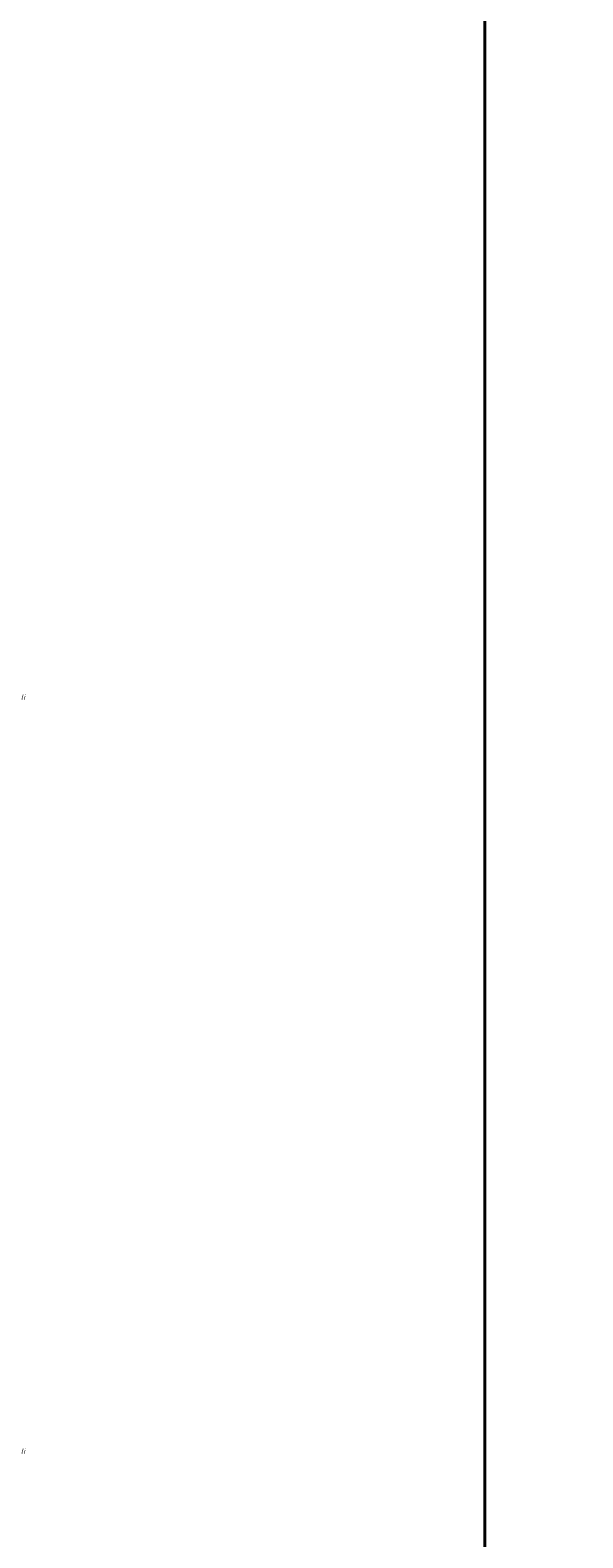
# Model space of a CAD drawing. Header units: millimetres. Extents: x -3143211 to -2549809, y 1060331 to 1341741.
# Tile 111 of 141: x -2997414 to -2966623, y 1202555 to 1286534. Entities that reach past the tile are written whole.
import ezdxf

# ---------------------------------------------------------------- set-up
doc = ezdxf.new("R2010")
doc.units = ezdxf.units.MM
for name, color, linetype in [('(002) Рамка', 7, 'Continuous'), ('Дераза', 5, 'Continuous'), ('размер', 34, 'Continuous'), ('шрифт', 1, 'Continuous')]:
    doc.layers.add(name, color=color, linetype=linetype)
doc.styles.get("Standard").update_dxf_attribs({"font": 'isocpeui.ttf'})

msp = doc.modelspace()

# ---------------------------------------------------------------- linework, layer by layer
at = {"layer": 'Дераза', "color": 5, "lineweight": 40}
msp.add_lwpolyline([(-3143211.06119, 1341741.40045), (-2972079.35364, 1341189.93099), (-2972079.35364, 1060330.92528), (-3143211.06119, 1060882.39474)], close=True, dxfattribs=at)

# ---------------------------------------------------------------- texts
at = {"layer": '(002) Рамка', "char_height": 300, "width": 11750.9206449, "attachment_point": 1}
for insert in [(-3069699.28716, 1249534.63865), (-3010299.28716, 1249534.63865), (-3069699.28716, 1207534.63865), (-3010299.28716, 1207534.63865)]:
    msp.add_mtext('\\pi96.71032;Surxondaryo viloyati “Termiz” EIZning Bandixon tumani filiali \\P\\pi1273.1876;uchun oqava suvi inshootini va tarmog’ini qurish.', dxfattribs=dict(at, insert=insert))
at = {"attachment_point": 1}
for s, insert, char_height, width in [('\\pi16.5;{\\fISOCPEUR|b0|i0|c204|p34;\\LПлан днища резервуар с выпусками из \\P\\pi594;арматуры. План стен резервуар. }', (-3103667.16493, 1285582.26204), 300, 7383), ('\\pi481.11852;{\\fISOCPEUR|b0|i0|c204|p34;∅20 АIII    \\P\\pi281.11852;L=1450 мм}', (-3088865.39041, 1280752.72087), 250, 2087.237033)]:
    msp.add_mtext(s, dxfattribs=dict(at, insert=insert, char_height=char_height, width=width))
at = {"color": 0, "lineweight": -2, "char_height": 300, "width": 821.8406191, "attachment_point": 1}
for s, insert in [('\\pi254.55667;12', (-3059123.6821, 1247473.39322)), ('\\pi304.55667;3', (-3060972.37992, 1247473.39322)), ('\\pi254.55667;12', (-3059123.6821, 1205473.39322)), ('\\pi305.46576;5', (-3060972.37992, 1205473.39322))]:
    msp.add_mtext(s, dxfattribs=dict(at, insert=insert))
at = {"color": 0, "lineweight": 20, "char_height": 250, "attachment_point": 1}
for s, insert, width in [('\\pi243.7;{\\C256;   План фундаментов. \\P\\pi1333;Сечение 1-1. }', (-3068635.82668, 1246327.79107), 5118.2533026), ('\\pi111.11529;Спецификация материалов на \\P\\pi251.64559;стенки и днище резервуара.', (-3009428.02092, 1246390.3342), 5118.2533026), ('\\pi718.92729;{\\C256;План перекрытия. \\P\\pi896.01063;Разрез 1-1: 3-3. }', (-3009235.82668, 1204327.79107), 4305.2788296)]:
    msp.add_mtext(s, dxfattribs=dict(at, insert=insert, width=width))
at = {"layer": 'размер', "color": 0, "insert": (-3083856.07891, 1265328.58714), "char_height": 300, "width": 3744.2898568, "attachment_point": 1}
msp.add_mtext('\\pi1779.46288;{\\fTimes New Roman|b0|i0|c204|p18;7\\P\\pi146.55012;арматура Ø12 АШ\\P\\pi517.17016;шаг 200 мм по \\P\\pi875.56959;периметру}', dxfattribs=at)
at = {"layer": 'шрифт', "color": 0, "insert": (-3073014.8949, 1270782.59797), "char_height": 250, "width": 3877.7703677, "attachment_point": 1}
msp.add_mtext('\\pi4.58453;{\\fTimes New Roman|b0|i0|c204|p18;Подводящий тр-Ø219мм \\P\\pi67.1296;Отводящий тр- Ø219мм \\P\\pi1139.0474;отм -0.460}', dxfattribs=at)

doc.saveas('drawing.dxf')
